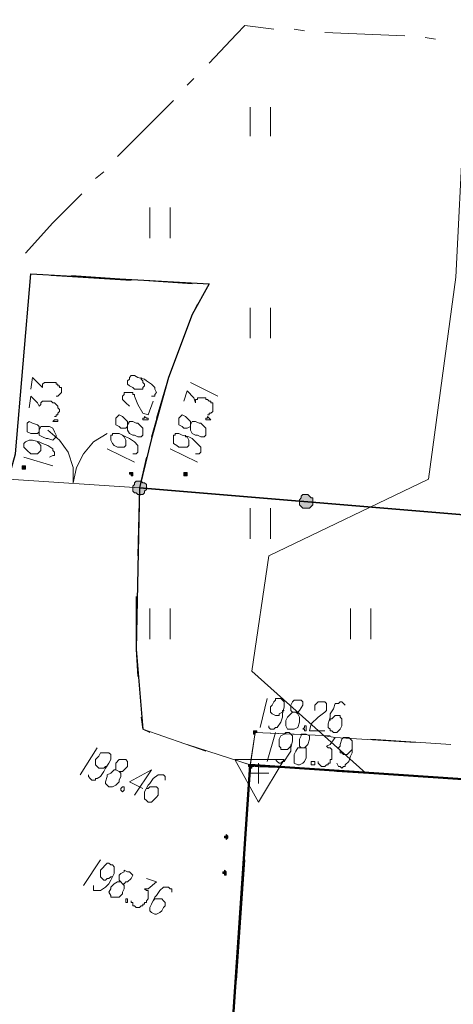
# Model space of a CAD drawing. Header units: metres. Extents: x 7431553 to 7432401, y 5544342 to 5544539.
# Tile 50 of 180: x 7432115 to 7432126, y 5544466 to 5544491. Entities that reach past the tile are written whole.
import ezdxf

# ---------------------------------------------------------------- set-up
doc = ezdxf.new("R2010")
doc.units = ezdxf.units.M
doc.header["$MEASUREMENT"] = 0
doc.layers.add('BG-PR90-PB-PZT-PZT01_2026_04_14$0$MAPA DCP', color=7, linetype='Continuous', lineweight=0)
doc.layers.add('PRIMETECH_XREF', color=7, linetype='Continuous', lineweight=5)

# ---------------------------------------------------------------- blocks, each defined once
blk = doc.blocks.new('BG-PR90-PB-PZT-PZT01_2026_04_14$0$Naddrwiną2025_v2klauzulap')
at = {"layer": 'BG-PR90-PB-PZT-PZT01_2026_04_14$0$MAPA DCP', "linetype": 'Continuous', "lineweight": 0, "transparency": 33554559}
for points in [[(7431683.554, 5544536.196), (7431683.638, 5544536.196), (7431683.681, 5544536.238), (7431683.723, 5544536.28), (7431683.723, 5544536.323), (7431683.723, 5544536.365), (7431683.723, 5544536.407), (7431683.723, 5544536.45), (7431683.681, 5544536.492), (7431683.681, 5544536.492), (7431683.638, 5544536.534), (7431683.596, 5544536.534), (7431683.511, 5544536.534), (7431683.469, 5544536.534), (7431683.469, 5544536.492), (7431683.427, 5544536.45), (7431683.384, 5544536.407), (7431683.384, 5544536.365), (7431683.384, 5544536.323), (7431683.384, 5544536.28), (7431683.427, 5544536.238), (7431683.469, 5544536.238), (7431683.511, 5544536.196), (7431683.511, 5544536.196)], [(7431689.311, 5544535.053), (7431689.311, 5544535.053), (7431689.311, 5544535.053), (7431689.311, 5544535.053), (7431689.353, 5544535.053), (7431689.353, 5544535.053), (7431689.353, 5544535.095), (7431689.353, 5544535.095), (7431689.353, 5544535.095), (7431689.311, 5544535.095), (7431689.311, 5544535.137), (7431689.311, 5544535.137), (7431689.311, 5544535.137), (7431689.269, 5544535.137), (7431689.269, 5544535.137), (7431689.269, 5544535.095), (7431689.269, 5544535.095), (7431689.269, 5544535.095), (7431689.269, 5544535.095), (7431689.269, 5544535.053), (7431689.269, 5544535.053), (7431689.269, 5544535.053), (7431689.269, 5544535.053), (7431689.269, 5544535.053), (7431689.269, 5544535.053)], [(7431690.158, 5544534.926), (7431690.158, 5544534.926), (7431690.158, 5544534.968), (7431690.2, 5544534.968), (7431690.2, 5544534.968), (7431690.2, 5544534.968), (7431690.2, 5544535.01), (7431690.2, 5544535.01), (7431690.158, 5544535.01), (7431690.158, 5544535.01), (7431690.158, 5544535.053), (7431690.158, 5544535.053), (7431690.115, 5544535.053), (7431690.115, 5544535.01), (7431690.115, 5544535.01), (7431690.115, 5544535.01), (7431690.115, 5544535.01), (7431690.115, 5544534.968), (7431690.115, 5544534.968), (7431690.115, 5544534.968), (7431690.115, 5544534.968), (7431690.115, 5544534.968), (7431690.115, 5544534.926), (7431690.115, 5544534.926)], [(7431691.936, 5544534.333), (7431691.936, 5544534.333), (7431691.936, 5544534.333), (7431691.936, 5544534.333), (7431691.936, 5544534.375), (7431691.978, 5544534.375), (7431691.978, 5544534.375), (7431691.978, 5544534.375), (7431691.936, 5544534.418), (7431691.936, 5544534.418), (7431691.936, 5544534.418), (7431691.936, 5544534.418), (7431691.936, 5544534.418), (7431691.893, 5544534.418), (7431691.893, 5544534.418), (7431691.893, 5544534.418), (7431691.893, 5544534.418), (7431691.851, 5544534.375), (7431691.851, 5544534.375), (7431691.851, 5544534.375), (7431691.893, 5544534.375), (7431691.893, 5544534.333), (7431691.893, 5544534.333), (7431691.893, 5544534.333), (7431691.893, 5544534.333)], [(7431692.825, 5544534.291), (7431692.825, 5544534.291), (7431692.825, 5544534.291), (7431692.825, 5544534.333), (7431692.867, 5544534.333), (7431692.867, 5544534.333), (7431692.867, 5544534.375), (7431692.825, 5544534.375), (7431692.825, 5544534.375), (7431692.825, 5544534.375), (7431692.825, 5544534.375), (7431692.825, 5544534.375), (7431692.782, 5544534.375), (7431692.782, 5544534.375), (7431692.782, 5544534.375), (7431692.782, 5544534.375), (7431692.782, 5544534.375), (7431692.74, 5544534.333), (7431692.782, 5544534.333), (7431692.782, 5544534.333), (7431692.782, 5544534.333), (7431692.782, 5544534.291), (7431692.782, 5544534.291), (7431692.782, 5544534.291)], [(7431682.876, 5544533.317), (7431682.876, 5544533.317), (7431682.876, 5544533.317), (7431682.919, 5544533.317), (7431682.919, 5544533.317), (7431682.919, 5544533.359), (7431682.919, 5544533.359), (7431682.919, 5544533.359), (7431682.919, 5544533.402), (7431682.919, 5544533.402), (7431682.876, 5544533.402), (7431682.876, 5544533.402), (7431682.876, 5544533.402), (7431682.876, 5544533.402), (7431682.834, 5544533.402), (7431682.834, 5544533.402), (7431682.834, 5544533.402), (7431682.834, 5544533.359), (7431682.834, 5544533.359), (7431682.834, 5544533.359), (7431682.834, 5544533.317), (7431682.834, 5544533.317), (7431682.834, 5544533.317)], [(7431683.215, 5544532.047), (7431683.3, 5544532.047), (7431683.342, 5544532.089), (7431683.342, 5544532.132), (7431683.384, 5544532.174), (7431683.384, 5544532.216), (7431683.384, 5544532.259), (7431683.384, 5544532.301), (7431683.342, 5544532.343), (7431683.3, 5544532.343), (7431683.257, 5544532.386), (7431683.215, 5544532.386), (7431683.173, 5544532.386), (7431683.13, 5544532.386), (7431683.088, 5544532.343), (7431683.088, 5544532.301), (7431683.046, 5544532.259), (7431683.046, 5544532.216), (7431683.046, 5544532.174), (7431683.046, 5544532.132), (7431683.088, 5544532.089), (7431683.13, 5544532.089), (7431683.173, 5544532.047), (7431683.173, 5544532.047)], [(7431682.876, 5544531.962), (7431682.876, 5544531.962), (7431682.876, 5544531.962), (7431682.876, 5544532.005), (7431682.919, 5544532.005), (7431682.919, 5544532.005), (7431682.919, 5544532.005), (7431682.919, 5544532.047), (7431682.919, 5544532.047), (7431682.876, 5544532.047), (7431682.876, 5544532.047), (7431682.876, 5544532.047), (7431682.876, 5544532.047), (7431682.834, 5544532.047), (7431682.834, 5544532.047), (7431682.834, 5544532.047), (7431682.834, 5544532.047), (7431682.834, 5544532.047), (7431682.834, 5544532.005), (7431682.834, 5544532.005), (7431682.834, 5544532.005), (7431682.834, 5544532.005), (7431682.834, 5544531.962), (7431682.834, 5544531.962), (7431682.834, 5544531.962)], [(7431682.707, 5544529.295), (7431682.707, 5544529.295), (7431682.707, 5544529.295), (7431682.749, 5544529.295), (7431682.749, 5544529.295), (7431682.749, 5544529.338), (7431682.749, 5544529.338), (7431682.749, 5544529.338), (7431682.749, 5544529.38), (7431682.749, 5544529.38), (7431682.707, 5544529.38), (7431682.707, 5544529.38), (7431682.707, 5544529.38), (7431682.707, 5544529.38), (7431682.665, 5544529.38), (7431682.665, 5544529.38), (7431682.665, 5544529.38), (7431682.665, 5544529.338), (7431682.665, 5544529.338), (7431682.665, 5544529.338), (7431682.665, 5544529.295), (7431682.665, 5544529.295), (7431682.665, 5544529.295)]]:
    blk.add_hatch(color=256, dxfattribs=at).paths.add_polyline_path(points)
at = {"layer": 'BG-PR90-PB-PZT-PZT01_2026_04_14$0$MAPA DCP', "linetype": 'Continuous', "lineweight": 35, "transparency": 33554687}
blk.add_lwpolyline([(7431683.215, 5544532.216), (7431684.527, 5544547.964), (7431685.543, 5544563.289), (7431703.027, 5544562.104), (7431704.763, 5544561.977)], dxfattribs=at)
at = {"layer": 'BG-PR90-PB-PZT-PZT01_2026_04_14$0$MAPA DCP', "linetype": 'Continuous', "lineweight": 50, "transparency": 33554687}
blk.add_lwpolyline([(7431703.281, 5544534.079), (7431690.115, 5544534.968), (7431691.385, 5544553.806), (7431704.212, 5544552.96)], close=True, dxfattribs=at)
at = {"layer": 'BG-PR90-PB-PZT-PZT01_2026_04_14$0$MAPA DCP', "color": 1, "linetype": 'Continuous', "lineweight": 18, "transparency": 33554687}
blk.add_lwpolyline([(7431636.225, 5544533.825), (7431664.715, 5544532.894), (7431665.096, 5544541.318), (7431670.388, 5544540.471), (7431677.966, 5544540.09), (7431683.003, 5544539.413), (7431684.908, 5544535.434), (7431687.787, 5544535.01), (7431690.327, 5544537.847)], dxfattribs=at)
at = {"layer": 'BG-PR90-PB-PZT-PZT01_2026_04_14$0$MAPA DCP', "linetype": 'Continuous', "lineweight": 18, "transparency": 33554687}
for points in [[(7431689.607, 5544539.963), (7431689.48, 5544537.974)], [(7431689.565, 5544539.074), (7431689.438, 5544537.085)], [(7431690.285, 5544537.127), (7431690.412, 5544539.117)], [(7431686.983, 5544537.974), (7431686.221, 5544537.974)], [(7431686.221, 5544537.466), (7431686.983, 5544537.466)], [(7431689.396, 5544536.958), (7431689.311, 5544535.095)], [(7431689.311, 5544535.095), (7431690.158, 5544534.968), (7431690.2, 5544536.111)], [(7431689.353, 5544536.069), (7431689.311, 5544535.095), (7431690.115, 5544534.968), (7431690.073, 5544534.841)], [(7431674.452, 5544535.476), (7431673.732, 5544535.476)], [(7431679.49, 5544535.476), (7431678.728, 5544535.476)], [(7431684.485, 5544535.476), (7431683.723, 5544535.476)], [(7431690.327, 5544535.434), (7431690.327, 5544534.968)], [(7431690.073, 5544535.18), (7431690.581, 5544535.18)], [(7431673.732, 5544534.968), (7431674.452, 5544534.968)], [(7431678.728, 5544534.968), (7431679.49, 5544534.968)], [(7431683.723, 5544534.968), (7431684.485, 5544534.968)], [(7431689.607, 5544533.402), (7431690.115, 5544534.968), (7431691.47, 5544534.883)], [(7431692.486, 5544534.841), (7431695.492, 5544534.629)], [(7431679.109, 5544533.444), (7431678.897, 5544533.529), (7431678.135, 5544533.952), (7431678.093, 5544533.021)], [(7431689.777, 5544533.867), (7431689.226, 5544532.301), (7431688.93, 5544532.259)], [(7431678.643, 5544533.656), (7431678.897, 5544533.529), (7431680.463, 5544532.936), (7431681.479, 5544532.64)], [(7431677.923, 5544530.523), (7431678.135, 5544533.529)], [(7431681.945, 5544532.513), (7431680.463, 5544532.936), (7431680.04, 5544533.105)], [(7431676.992, 5544532.978), (7431676.23, 5544532.978)], [(7431686.983, 5544532.978), (7431686.221, 5544532.978)], [(7431676.23, 5544532.47), (7431676.992, 5544532.47)], [(7431682.453, 5544532.386), (7431683.215, 5544532.216), (7431685.416, 5544532.174)], [(7431686.221, 5544532.47), (7431686.983, 5544532.47)], [(7431686.432, 5544532.132), (7431687.237, 5544532.132), (7431689.226, 5544532.301), (7431689.311, 5544532.47)], [(7431684.908, 5544532.174), (7431683.215, 5544532.216), (7431682.919, 5544532.301)], [(7431683.215, 5544532.216), (7431683.003, 5544528.957)], [(7431687.914, 5544532.174), (7431687.237, 5544532.132), (7431685.924, 5544532.132)], [(7431678.05, 5544532.005), (7431677.923, 5544530.015)], [(7431681.776, 5544529.93), (7431682.03, 5544530.227), (7431682.326, 5544530.438), (7431682.707, 5544530.565), (7431683.088, 5544530.565), (7431682.707, 5544530.65), (7431682.368, 5544530.819), (7431682.072, 5544531.073), (7431681.86, 5544531.412)], [(7431680.844, 5544529.253), (7431677.881, 5544529.507)], [(7431678.347, 5544529.465), (7431680.336, 5544529.295)]]:
    blk.add_lwpolyline(points, dxfattribs=at)
at = {"layer": 'BG-PR90-PB-PZT-PZT01_2026_04_14$0$MAPA DCP', "color": 4, "linetype": 'Continuous', "lineweight": 18, "transparency": 33554687}
for points in [[(7431672.039, 5544539.582), (7431671.997, 5544539.328)], [(7431671.954, 5544538.82), (7431671.87, 5544536.831)], [(7431671.827, 5544536.323), (7431671.785, 5544536.069)], [(7431671.785, 5544535.561), (7431671.7, 5544534.841), (7431671.912, 5544534.629), (7431672.632, 5544533.952)], [(7431673.013, 5544533.571), (7431673.182, 5544533.402)], [(7431673.563, 5544533.063), (7431674.96, 5544531.666)], [(7431675.341, 5544531.327), (7431675.51, 5544531.116)], [(7431675.891, 5544530.777), (7431676.611, 5544530.057), (7431677.373, 5544529.38)]]:
    blk.add_lwpolyline(points, dxfattribs=at)
at = {"layer": 'BG-PR90-PB-PZT-PZT01_2026_04_14$0$MAPA DCP', "linetype": 'Continuous', "lineweight": 9, "transparency": 33554687}
for points in [[(7431690.073, 5544537.127), (7431690.158, 5544537.169), (7431690.158, 5544537.212), (7431690.2, 5544537.254), (7431690.158, 5544537.296), (7431690.158, 5544537.339), (7431690.115, 5544537.339), (7431690.031, 5544537.423), (7431689.904, 5544537.466), (7431689.819, 5544537.508), (7431689.65, 5544537.508), (7431689.565, 5544537.508), (7431689.523, 5544537.508), (7431689.48, 5544537.466), (7431689.438, 5544537.423), (7431689.438, 5544537.381), (7431689.438, 5544537.339), (7431689.438, 5544537.296), (7431689.48, 5544537.254), (7431689.607, 5544537.212), (7431689.65, 5544537.212), (7431689.692, 5544537.169), (7431689.777, 5544537.212), (7431689.819, 5544537.212), (7431689.819, 5544537.254), (7431689.861, 5544537.296), (7431689.861, 5544537.339), (7431689.861, 5544537.381), (7431689.819, 5544537.423), (7431689.777, 5544537.466), (7431689.734, 5544537.508)], [(7431688.634, 5544537.339), (7431688.591, 5544537.296), (7431688.549, 5544537.254), (7431688.549, 5544537.212), (7431688.591, 5544537.169), (7431688.591, 5544537.127), (7431688.591, 5544537.085), (7431688.718, 5544537.042), (7431688.845, 5544536.958), (7431688.93, 5544536.958), (7431689.099, 5544536.915), (7431689.184, 5544536.915), (7431689.226, 5544536.958), (7431689.269, 5544536.958), (7431689.269, 5544537), (7431689.311, 5544537.042), (7431689.311, 5544537.085), (7431689.311, 5544537.127), (7431689.269, 5544537.169), (7431689.226, 5544537.212), (7431689.142, 5544537.254), (7431689.099, 5544537.254), (7431689.057, 5544537.254), (7431688.972, 5544537.254), (7431688.93, 5544537.212), (7431688.888, 5544537.212), (7431688.888, 5544537.169), (7431688.888, 5544537.127), (7431688.888, 5544537.085), (7431688.93, 5544537.042), (7431688.972, 5544537), (7431688.972, 5544536.958), (7431689.015, 5544536.958)], [(7431689.396, 5544536.831), (7431689.438, 5544537.085), (7431689.607, 5544536.958), (7431689.65, 5544536.873), (7431689.692, 5544536.915), (7431689.692, 5544536.958), (7431689.734, 5544537), (7431689.777, 5544537), (7431689.819, 5544537), (7431689.861, 5544537), (7431689.904, 5544537), (7431689.946, 5544537), (7431689.988, 5544537), (7431689.988, 5544536.958), (7431690.031, 5544536.958), (7431690.073, 5544536.958), (7431690.073, 5544536.915), (7431690.115, 5544536.915), (7431690.115, 5544536.873), (7431690.158, 5544536.831), (7431690.158, 5544536.788), (7431690.158, 5544536.746), (7431690.115, 5544536.704), (7431690.073, 5544536.661), (7431690.031, 5544536.661)], [(7431688.761, 5544536.577), (7431688.634, 5544536.577), (7431688.591, 5544536.619), (7431688.549, 5544536.661), (7431688.549, 5544536.704), (7431688.549, 5544536.746), (7431688.549, 5544536.788), (7431688.549, 5544536.831), (7431688.591, 5544536.873), (7431688.634, 5544536.873), (7431688.676, 5544536.873), (7431688.718, 5544536.873), (7431688.761, 5544536.873), (7431688.803, 5544536.831), (7431688.93, 5544536.661), (7431689.099, 5544536.492), (7431689.269, 5544536.45), (7431689.269, 5544536.831)], [(7431688.803, 5544536.026), (7431688.803, 5544536.153), (7431688.761, 5544536.196), (7431688.634, 5544536.28), (7431688.549, 5544536.28), (7431688.507, 5544536.238), (7431688.507, 5544536.196), (7431688.507, 5544536.153), (7431688.507, 5544536.069), (7431688.549, 5544536.026), (7431688.634, 5544535.984), (7431688.718, 5544535.984), (7431688.761, 5544535.984), (7431688.803, 5544536.026), (7431688.845, 5544535.984), (7431688.93, 5544535.899), (7431689.015, 5544535.857), (7431689.142, 5544535.857), (7431689.226, 5544535.899), (7431689.226, 5544535.942), (7431689.226, 5544535.984), (7431689.226, 5544536.069), (7431689.184, 5544536.153), (7431689.057, 5544536.196), (7431689.015, 5544536.196), (7431688.93, 5544536.196), (7431688.845, 5544536.153), (7431688.803, 5544536.111)], [(7431689.692, 5544536.238), (7431689.692, 5544536.323), (7431689.65, 5544536.365), (7431689.607, 5544536.407), (7431689.48, 5544536.45), (7431689.438, 5544536.45), (7431689.396, 5544536.45), (7431689.353, 5544536.365), (7431689.353, 5544536.323), (7431689.353, 5544536.238), (7431689.396, 5544536.238), (7431689.48, 5544536.196), (7431689.523, 5544536.196), (7431689.607, 5544536.196), (7431689.65, 5544536.196), (7431689.692, 5544536.238), (7431689.692, 5544536.153), (7431689.777, 5544536.111), (7431689.861, 5544536.069), (7431689.904, 5544536.069), (7431690.031, 5544536.069), (7431690.073, 5544536.069), (7431690.115, 5544536.153), (7431690.115, 5544536.196), (7431690.073, 5544536.28), (7431690.031, 5544536.323), (7431689.946, 5544536.365), (7431689.904, 5544536.365), (7431689.777, 5544536.365), (7431689.692, 5544536.365), (7431689.692, 5544536.323)], [(7431689.988, 5544535.603), (7431690.031, 5544535.645), (7431690.073, 5544535.688), (7431690.073, 5544535.73), (7431690.031, 5544535.772), (7431690.031, 5544535.815), (7431689.904, 5544535.899), (7431689.777, 5544535.984), (7431689.692, 5544535.984), (7431689.523, 5544536.026), (7431689.438, 5544536.026), (7431689.396, 5544536.026), (7431689.353, 5544535.984), (7431689.311, 5544535.942), (7431689.311, 5544535.857), (7431689.353, 5544535.815), (7431689.396, 5544535.73), (7431689.48, 5544535.688), (7431689.523, 5544535.688), (7431689.565, 5544535.688), (7431689.65, 5544535.688), (7431689.692, 5544535.73), (7431689.734, 5544535.73), (7431689.734, 5544535.772), (7431689.734, 5544535.815), (7431689.734, 5544535.857), (7431689.734, 5544535.899), (7431689.692, 5544535.942), (7431689.65, 5544535.984), (7431689.607, 5544535.984)], [(7431689.142, 5544535.434), (7431689.184, 5544535.434), (7431689.226, 5544535.476), (7431689.226, 5544535.561), (7431689.184, 5544535.603), (7431689.184, 5544535.645), (7431689.057, 5544535.73), (7431688.93, 5544535.772), (7431688.845, 5544535.772), (7431688.676, 5544535.815), (7431688.591, 5544535.815), (7431688.549, 5544535.815), (7431688.507, 5544535.772), (7431688.464, 5544535.73), (7431688.464, 5544535.645), (7431688.464, 5544535.603), (7431688.507, 5544535.603), (7431688.549, 5544535.561), (7431688.634, 5544535.518), (7431688.676, 5544535.476), (7431688.718, 5544535.476), (7431688.803, 5544535.476), (7431688.845, 5544535.518), (7431688.888, 5544535.603), (7431688.888, 5544535.645), (7431688.888, 5544535.688), (7431688.845, 5544535.688), (7431688.803, 5544535.772), (7431688.761, 5544535.772), (7431688.761, 5544535.815)], [(7431689.311, 5544535.603), (7431690.031, 5544535.391)], [(7431688.464, 5544535.391), (7431689.184, 5544535.222)], [(7431680.59, 5544533.486), (7431680.929, 5544534.164)], [(7431681.056, 5544533.317), (7431680.802, 5544533.402), (7431680.971, 5544533.571), (7431681.098, 5544533.613), (7431681.014, 5544533.613), (7431681.014, 5544533.656), (7431680.971, 5544533.656), (7431680.971, 5544533.698), (7431680.971, 5544533.74), (7431680.971, 5544533.783), (7431680.971, 5544533.825), (7431680.971, 5544533.867), (7431681.014, 5544533.867), (7431681.014, 5544533.91), (7431681.056, 5544533.952), (7431681.056, 5544533.994), (7431681.098, 5544533.994), (7431681.098, 5544534.037), (7431681.141, 5544534.037), (7431681.183, 5544534.037), (7431681.225, 5544534.037), (7431681.268, 5544534.037), (7431681.31, 5544534.037), (7431681.352, 5544533.994), (7431681.352, 5544533.952), (7431681.395, 5544533.952), (7431681.395, 5544533.91)], [(7431681.691, 5544533.486), (7431681.564, 5544533.486), (7431681.522, 5544533.444), (7431681.437, 5544533.359), (7431681.395, 5544533.275), (7431681.437, 5544533.232), (7431681.479, 5544533.19), (7431681.522, 5544533.19), (7431681.606, 5544533.19), (7431681.649, 5544533.19), (7431681.691, 5544533.275), (7431681.733, 5544533.317), (7431681.733, 5544533.402), (7431681.691, 5544533.486), (7431681.776, 5544533.486), (7431681.86, 5544533.529), (7431681.903, 5544533.613), (7431681.903, 5544533.656), (7431681.945, 5544533.74), (7431681.945, 5544533.825), (7431681.903, 5544533.867), (7431681.818, 5544533.867), (7431681.733, 5544533.867), (7431681.691, 5544533.825), (7431681.606, 5544533.74), (7431681.606, 5544533.698), (7431681.564, 5544533.613), (7431681.564, 5544533.529), (7431681.649, 5544533.486)], [(7431682.368, 5544533.613), (7431682.368, 5544533.698), (7431682.326, 5544533.74), (7431682.199, 5544533.74), (7431682.157, 5544533.698), (7431682.072, 5544533.613), (7431681.987, 5544533.529), (7431681.945, 5544533.444), (7431681.903, 5544533.275), (7431681.86, 5544533.19), (7431681.86, 5544533.148), (7431681.86, 5544533.105), (7431681.903, 5544533.105), (7431681.903, 5544533.063), (7431681.987, 5544533.063), (7431682.03, 5544533.063), (7431682.114, 5544533.063), (7431682.157, 5544533.148), (7431682.199, 5544533.19), (7431682.199, 5544533.275), (7431682.199, 5544533.317), (7431682.199, 5544533.359), (7431682.199, 5544533.402), (7431682.157, 5544533.444), (7431682.114, 5544533.444), (7431682.072, 5544533.444), (7431682.03, 5544533.444), (7431681.945, 5544533.402), (7431681.945, 5544533.359), (7431681.903, 5544533.359)], [(7431682.241, 5544532.978), (7431682.58, 5544533.656)], [(7431690.496, 5544532.851), (7431690.412, 5544532.851), (7431690.369, 5544532.809), (7431690.369, 5544532.682), (7431690.454, 5544532.555), (7431690.581, 5544532.47), (7431690.623, 5544532.428), (7431690.793, 5544532.343), (7431690.877, 5544532.343), (7431690.92, 5544532.343), (7431690.962, 5544532.343), (7431691.004, 5544532.386), (7431691.047, 5544532.428), (7431691.047, 5544532.47), (7431691.047, 5544532.513), (7431691.004, 5544532.555), (7431690.92, 5544532.64), (7431690.877, 5544532.682), (7431690.835, 5544532.682), (7431690.75, 5544532.682), (7431690.708, 5544532.682), (7431690.666, 5544532.64), (7431690.666, 5544532.597), (7431690.666, 5544532.555), (7431690.666, 5544532.513), (7431690.666, 5544532.47), (7431690.708, 5544532.428), (7431690.708, 5544532.386)], [(7431693.29, 5544533.021), (7431693.206, 5544533.021), (7431693.206, 5544532.978), (7431693.163, 5544532.936), (7431693.163, 5544532.894), (7431693.163, 5544532.851), (7431693.163, 5544532.809), (7431693.248, 5544532.724), (7431693.375, 5544532.64), (7431693.417, 5544532.597), (7431693.587, 5544532.513), (7431693.671, 5544532.47), (7431693.714, 5544532.47), (7431693.756, 5544532.47), (7431693.798, 5544532.513), (7431693.841, 5544532.597), (7431693.841, 5544532.64), (7431693.798, 5544532.724), (7431693.756, 5544532.767), (7431693.671, 5544532.809), (7431693.629, 5544532.851), (7431693.544, 5544532.851), (7431693.502, 5544532.809), (7431693.46, 5544532.767), (7431693.46, 5544532.682), (7431693.46, 5544532.597), (7431693.502, 5544532.555)], [(7431680.929, 5544532.513), (7431680.929, 5544532.597), (7431680.887, 5544532.597), (7431680.844, 5544532.64), (7431680.76, 5544532.597), (7431680.717, 5544532.597), (7431680.633, 5544532.513), (7431680.548, 5544532.386), (7431680.506, 5544532.343), (7431680.463, 5544532.174), (7431680.421, 5544532.089), (7431680.421, 5544532.047), (7431680.421, 5544532.005), (7431680.463, 5544531.962), (7431680.506, 5544531.962), (7431680.548, 5544531.92), (7431680.59, 5544531.92), (7431680.633, 5544531.92), (7431680.675, 5544531.962), (7431680.717, 5544532.047), (7431680.76, 5544532.089), (7431680.76, 5544532.132), (7431680.76, 5544532.216), (7431680.76, 5544532.259), (7431680.76, 5544532.301), (7431680.717, 5544532.301), (7431680.675, 5544532.343), (7431680.633, 5544532.343), (7431680.59, 5544532.301), (7431680.548, 5544532.301), (7431680.506, 5544532.259), (7431680.463, 5544532.259)], [(7431692.952, 5544532.386), (7431693.036, 5544532.64), (7431693.206, 5544532.428), (7431693.206, 5544532.343), (7431693.248, 5544532.386), (7431693.248, 5544532.428), (7431693.29, 5544532.428), (7431693.333, 5544532.428), (7431693.375, 5544532.428), (7431693.417, 5544532.428), (7431693.46, 5544532.428), (7431693.502, 5544532.386), (7431693.544, 5544532.386), (7431693.544, 5544532.343), (7431693.587, 5544532.343), (7431693.587, 5544532.301), (7431693.629, 5544532.301), (7431693.629, 5544532.259), (7431693.671, 5544532.216), (7431693.671, 5544532.174), (7431693.671, 5544532.132), (7431693.629, 5544532.089), (7431693.629, 5544532.047), (7431693.587, 5544532.047), (7431693.544, 5544532.047), (7431693.544, 5544532.005), (7431693.502, 5544532.005)], [(7431681.183, 5544531.962), (7431681.098, 5544531.878), (7431681.056, 5544531.835), (7431681.014, 5544531.793), (7431680.971, 5544531.793), (7431680.929, 5544531.793), (7431680.887, 5544531.835), (7431680.844, 5544531.835), (7431680.844, 5544531.878), (7431680.844, 5544531.92), (7431680.844, 5544531.962), (7431680.844, 5544532.005), (7431680.844, 5544532.047), (7431680.887, 5544532.047), (7431680.887, 5544532.089), (7431680.929, 5544532.089), (7431681.141, 5544532.174), (7431681.352, 5544532.301), (7431681.395, 5544532.428), (7431681.056, 5544532.555)], [(7431690.708, 5544532.301), (7431690.539, 5544531.962), (7431690.242, 5544532.513), (7431690.877, 5544532.089)], [(7431681.691, 5544531.92), (7431681.564, 5544531.92), (7431681.522, 5544531.878), (7431681.437, 5544531.793), (7431681.395, 5544531.708), (7431681.437, 5544531.666), (7431681.479, 5544531.624), (7431681.522, 5544531.624), (7431681.606, 5544531.624), (7431681.649, 5544531.624), (7431681.691, 5544531.708), (7431681.733, 5544531.751), (7431681.733, 5544531.835), (7431681.733, 5544531.878), (7431681.691, 5544531.92), (7431681.776, 5544531.92), (7431681.86, 5544531.962), (7431681.903, 5544532.047), (7431681.903, 5544532.089), (7431681.945, 5544532.174), (7431681.945, 5544532.259), (7431681.903, 5544532.301), (7431681.818, 5544532.301), (7431681.733, 5544532.301), (7431681.691, 5544532.259), (7431681.606, 5544532.174), (7431681.606, 5544532.132), (7431681.564, 5544532.047), (7431681.564, 5544531.962), (7431681.649, 5544531.92)], [(7431682.368, 5544532.047), (7431682.368, 5544532.132), (7431682.326, 5544532.174), (7431682.157, 5544532.174), (7431682.072, 5544532.089), (7431681.987, 5544531.962), (7431681.945, 5544531.878), (7431681.86, 5544531.708), (7431681.86, 5544531.624), (7431681.86, 5544531.581), (7431681.86, 5544531.539), (7431681.903, 5544531.539), (7431681.903, 5544531.497), (7431681.987, 5544531.497), (7431682.03, 5544531.497), (7431682.114, 5544531.539), (7431682.157, 5544531.581), (7431682.199, 5544531.666), (7431682.199, 5544531.708), (7431682.199, 5544531.793), (7431682.199, 5544531.835), (7431682.157, 5544531.878), (7431682.114, 5544531.878), (7431682.072, 5544531.878), (7431682.03, 5544531.878), (7431681.945, 5544531.835), (7431681.903, 5544531.793)], [(7431682.241, 5544531.412), (7431682.58, 5544532.089)], [(7431690.242, 5544531.624), (7431690.285, 5544531.708), (7431690.285, 5544531.793), (7431690.242, 5544531.835), (7431690.158, 5544531.92), (7431690.073, 5544531.92), (7431690.031, 5544531.92), (7431689.988, 5544531.878), (7431689.988, 5544531.835), (7431689.988, 5544531.751), (7431689.988, 5544531.708), (7431690.073, 5544531.624), (7431690.158, 5544531.624), (7431690.2, 5544531.624), (7431690.242, 5544531.624), (7431690.242, 5544531.581), (7431690.327, 5544531.497), (7431690.369, 5544531.412), (7431690.412, 5544531.412), (7431690.539, 5544531.37), (7431690.581, 5544531.37), (7431690.623, 5544531.412), (7431690.666, 5544531.454), (7431690.666, 5544531.539), (7431690.623, 5544531.624), (7431690.539, 5544531.708), (7431690.496, 5544531.708), (7431690.412, 5544531.751), (7431690.327, 5544531.751), (7431690.285, 5544531.708)], [(7431693.036, 5544531.751), (7431693.079, 5544531.793), (7431693.079, 5544531.835), (7431693.036, 5544531.878), (7431693.036, 5544531.92), (7431692.952, 5544532.005), (7431692.867, 5544532.047), (7431692.825, 5544532.005), (7431692.782, 5544531.962), (7431692.782, 5544531.92), (7431692.74, 5544531.835), (7431692.782, 5544531.835), (7431692.825, 5544531.751), (7431692.867, 5544531.708), (7431692.952, 5544531.708), (7431692.994, 5544531.708), (7431693.036, 5544531.751), (7431693.036, 5544531.666), (7431693.079, 5544531.581), (7431693.163, 5544531.497), (7431693.206, 5544531.497), (7431693.29, 5544531.454), (7431693.375, 5544531.497), (7431693.417, 5544531.497), (7431693.417, 5544531.581), (7431693.417, 5544531.666), (7431693.417, 5544531.708), (7431693.333, 5544531.793), (7431693.29, 5544531.793), (7431693.206, 5544531.835), (7431693.121, 5544531.835), (7431693.079, 5544531.793)], [(7431690.369, 5544530.946), (7431690.412, 5544530.946), (7431690.454, 5544530.989), (7431690.496, 5544531.031), (7431690.496, 5544531.116), (7431690.454, 5544531.116), (7431690.454, 5544531.158), (7431690.412, 5544531.243), (7431690.285, 5544531.327), (7431690.2, 5544531.37), (7431690.073, 5544531.454), (7431689.988, 5544531.497), (7431689.946, 5544531.497), (7431689.861, 5544531.497), (7431689.819, 5544531.454), (7431689.819, 5544531.412), (7431689.819, 5544531.37), (7431689.819, 5544531.327), (7431689.819, 5544531.243), (7431689.904, 5544531.2), (7431689.946, 5544531.158), (7431689.988, 5544531.116), (7431690.073, 5544531.116), (7431690.115, 5544531.116), (7431690.158, 5544531.158), (7431690.2, 5544531.2), (7431690.2, 5544531.243), (7431690.2, 5544531.285), (7431690.2, 5544531.327), (7431690.158, 5544531.37), (7431690.158, 5544531.412)], [(7431693.121, 5544531.073), (7431693.248, 5544531.073), (7431693.248, 5544531.243), (7431693.163, 5544531.37), (7431693.079, 5544531.454), (7431692.994, 5544531.497), (7431692.825, 5544531.581), (7431692.74, 5544531.581), (7431692.698, 5544531.581), (7431692.655, 5544531.581), (7431692.613, 5544531.539), (7431692.613, 5544531.497), (7431692.571, 5544531.454), (7431692.571, 5544531.412), (7431692.613, 5544531.37), (7431692.698, 5544531.285), (7431692.74, 5544531.243), (7431692.782, 5544531.243), (7431692.867, 5544531.243), (7431692.909, 5544531.243), (7431692.952, 5544531.285), (7431692.994, 5544531.327), (7431692.994, 5544531.37), (7431692.952, 5544531.412), (7431692.952, 5544531.454), (7431692.909, 5544531.497), (7431692.909, 5544531.539)], [(7431689.692, 5544531.158), (7431690.369, 5544530.735)], [(7431692.486, 5544531.243), (7431693.121, 5544530.819)], [(7431680.76, 5544529.507), (7431680.463, 5544529.549), (7431680.633, 5544529.719), (7431680.717, 5544529.803), (7431680.633, 5544529.803), (7431680.59, 5544529.846), (7431680.59, 5544529.888), (7431680.59, 5544529.93), (7431680.59, 5544529.973), (7431680.59, 5544530.015), (7431680.59, 5544530.057), (7431680.59, 5544530.1), (7431680.59, 5544530.142), (7431680.633, 5544530.142), (7431680.633, 5544530.184), (7431680.675, 5544530.184), (7431680.675, 5544530.227), (7431680.717, 5544530.227), (7431680.717, 5544530.269), (7431680.76, 5544530.269), (7431680.802, 5544530.269), (7431680.844, 5544530.269), (7431680.887, 5544530.227), (7431680.929, 5544530.184), (7431680.929, 5544530.142)], [(7431681.225, 5544529.465), (7431680.929, 5544529.507), (7431681.098, 5544529.676), (7431681.183, 5544529.719), (7431681.141, 5544529.761), (7431681.098, 5544529.761), (7431681.056, 5544529.803), (7431681.056, 5544529.846), (7431681.056, 5544529.888), (7431681.056, 5544529.93), (7431681.056, 5544529.973), (7431681.056, 5544530.015), (7431681.098, 5544530.057), (7431681.098, 5544530.1), (7431681.141, 5544530.142), (7431681.183, 5544530.184), (7431681.225, 5544530.184), (7431681.268, 5544530.227), (7431681.31, 5544530.227), (7431681.352, 5544530.184), (7431681.395, 5544530.184), (7431681.395, 5544530.142), (7431681.437, 5544530.142), (7431681.437, 5544530.1)], [(7431681.818, 5544529.719), (7431681.691, 5544529.719), (7431681.649, 5544529.676), (7431681.606, 5544529.549), (7431681.564, 5544529.465), (7431681.606, 5544529.422), (7431681.649, 5544529.422), (7431681.691, 5544529.422), (7431681.776, 5544529.422), (7431681.818, 5544529.422), (7431681.86, 5544529.507), (7431681.86, 5544529.549), (7431681.86, 5544529.634), (7431681.86, 5544529.676), (7431681.818, 5544529.719), (7431681.903, 5544529.719), (7431681.945, 5544529.803), (7431681.987, 5544529.888), (7431681.987, 5544529.93), (7431682.03, 5544530.057), (7431681.987, 5544530.1), (7431681.945, 5544530.142), (7431681.903, 5544530.142), (7431681.818, 5544530.1), (7431681.733, 5544530.057), (7431681.691, 5544529.973), (7431681.691, 5544529.93), (7431681.691, 5544529.846), (7431681.691, 5544529.761), (7431681.776, 5544529.719)], [(7431682.453, 5544529.973), (7431682.411, 5544530.057), (7431682.411, 5544530.1), (7431682.326, 5544530.1), (7431682.284, 5544530.057), (7431682.241, 5544530.057), (7431682.157, 5544529.93), (7431682.114, 5544529.803), (7431682.072, 5544529.719), (7431682.03, 5544529.549), (7431682.03, 5544529.465), (7431682.072, 5544529.38), (7431682.114, 5544529.338), (7431682.157, 5544529.338), (7431682.199, 5544529.338), (7431682.241, 5544529.38), (7431682.284, 5544529.422), (7431682.368, 5544529.507), (7431682.368, 5544529.549), (7431682.368, 5544529.592), (7431682.368, 5544529.676), (7431682.326, 5544529.719), (7431682.284, 5544529.761), (7431682.241, 5544529.761), (7431682.199, 5544529.761), (7431682.157, 5544529.761), (7431682.114, 5544529.719), (7431682.072, 5544529.676)], [(7431682.453, 5544529.338), (7431682.665, 5544530.057)]]:
    blk.add_lwpolyline(points, dxfattribs=at)
at = {"layer": 'BG-PR90-PB-PZT-PZT01_2026_04_14$0$MAPA DCP', "linetype": 'Continuous', "lineweight": 0, "transparency": 33554687}
for points in [[(7431683.554, 5544536.196), (7431683.638, 5544536.196), (7431683.681, 5544536.238), (7431683.723, 5544536.28), (7431683.723, 5544536.323), (7431683.723, 5544536.365), (7431683.723, 5544536.407), (7431683.723, 5544536.45), (7431683.681, 5544536.492), (7431683.681, 5544536.492), (7431683.638, 5544536.534), (7431683.596, 5544536.534), (7431683.511, 5544536.534), (7431683.469, 5544536.534), (7431683.469, 5544536.492), (7431683.427, 5544536.45), (7431683.384, 5544536.407), (7431683.384, 5544536.365), (7431683.384, 5544536.323), (7431683.384, 5544536.28), (7431683.427, 5544536.238), (7431683.469, 5544536.238), (7431683.511, 5544536.196)], [(7431689.311, 5544535.053), (7431689.311, 5544535.053), (7431689.311, 5544535.053), (7431689.311, 5544535.053), (7431689.353, 5544535.053), (7431689.353, 5544535.053), (7431689.353, 5544535.095), (7431689.353, 5544535.095), (7431689.353, 5544535.095), (7431689.311, 5544535.095), (7431689.311, 5544535.137), (7431689.311, 5544535.137), (7431689.311, 5544535.137), (7431689.269, 5544535.137), (7431689.269, 5544535.137), (7431689.269, 5544535.095), (7431689.269, 5544535.095), (7431689.269, 5544535.095), (7431689.269, 5544535.095), (7431689.269, 5544535.053), (7431689.269, 5544535.053), (7431689.269, 5544535.053), (7431689.269, 5544535.053), (7431689.269, 5544535.053)], [(7431690.158, 5544534.926), (7431690.158, 5544534.926), (7431690.158, 5544534.968), (7431690.2, 5544534.968), (7431690.2, 5544534.968), (7431690.2, 5544534.968), (7431690.2, 5544535.01), (7431690.2, 5544535.01), (7431690.158, 5544535.01), (7431690.158, 5544535.01), (7431690.158, 5544535.053), (7431690.158, 5544535.053), (7431690.115, 5544535.053), (7431690.115, 5544535.01), (7431690.115, 5544535.01), (7431690.115, 5544535.01), (7431690.115, 5544535.01), (7431690.115, 5544534.968), (7431690.115, 5544534.968), (7431690.115, 5544534.968), (7431690.115, 5544534.968), (7431690.115, 5544534.968), (7431690.115, 5544534.926)], [(7431691.936, 5544534.333), (7431691.936, 5544534.333), (7431691.936, 5544534.333), (7431691.936, 5544534.333), (7431691.936, 5544534.375), (7431691.978, 5544534.375), (7431691.978, 5544534.375), (7431691.978, 5544534.375), (7431691.936, 5544534.418), (7431691.936, 5544534.418), (7431691.936, 5544534.418), (7431691.936, 5544534.418), (7431691.936, 5544534.418), (7431691.893, 5544534.418), (7431691.893, 5544534.418), (7431691.893, 5544534.418), (7431691.893, 5544534.418), (7431691.851, 5544534.375), (7431691.851, 5544534.375), (7431691.851, 5544534.375), (7431691.893, 5544534.375), (7431691.893, 5544534.333), (7431691.893, 5544534.333), (7431691.893, 5544534.333)], [(7431692.825, 5544534.291), (7431692.825, 5544534.291), (7431692.825, 5544534.291), (7431692.825, 5544534.333), (7431692.867, 5544534.333), (7431692.867, 5544534.333), (7431692.867, 5544534.375), (7431692.825, 5544534.375), (7431692.825, 5544534.375), (7431692.825, 5544534.375), (7431692.825, 5544534.375), (7431692.825, 5544534.375), (7431692.782, 5544534.375), (7431692.782, 5544534.375), (7431692.782, 5544534.375), (7431692.782, 5544534.375), (7431692.782, 5544534.375), (7431692.74, 5544534.333), (7431692.782, 5544534.333), (7431692.782, 5544534.333), (7431692.782, 5544534.333), (7431692.782, 5544534.291), (7431692.782, 5544534.291)], [(7431682.876, 5544533.317), (7431682.876, 5544533.317), (7431682.876, 5544533.317), (7431682.919, 5544533.317), (7431682.919, 5544533.317), (7431682.919, 5544533.359), (7431682.919, 5544533.359), (7431682.919, 5544533.359), (7431682.919, 5544533.402), (7431682.919, 5544533.402), (7431682.876, 5544533.402), (7431682.876, 5544533.402), (7431682.876, 5544533.402), (7431682.876, 5544533.402), (7431682.834, 5544533.402), (7431682.834, 5544533.402), (7431682.834, 5544533.402), (7431682.834, 5544533.359), (7431682.834, 5544533.359), (7431682.834, 5544533.359), (7431682.834, 5544533.317), (7431682.834, 5544533.317), (7431682.834, 5544533.317)], [(7431683.215, 5544532.047), (7431683.3, 5544532.047), (7431683.342, 5544532.089), (7431683.342, 5544532.132), (7431683.384, 5544532.174), (7431683.384, 5544532.216), (7431683.384, 5544532.259), (7431683.384, 5544532.301), (7431683.342, 5544532.343), (7431683.3, 5544532.343), (7431683.257, 5544532.386), (7431683.215, 5544532.386), (7431683.173, 5544532.386), (7431683.13, 5544532.386), (7431683.088, 5544532.343), (7431683.088, 5544532.301), (7431683.046, 5544532.259), (7431683.046, 5544532.216), (7431683.046, 5544532.174), (7431683.046, 5544532.132), (7431683.088, 5544532.089), (7431683.13, 5544532.089), (7431683.173, 5544532.047)], [(7431682.876, 5544531.962), (7431682.876, 5544531.962), (7431682.876, 5544531.962), (7431682.876, 5544532.005), (7431682.919, 5544532.005), (7431682.919, 5544532.005), (7431682.919, 5544532.005), (7431682.919, 5544532.047), (7431682.919, 5544532.047), (7431682.876, 5544532.047), (7431682.876, 5544532.047), (7431682.876, 5544532.047), (7431682.876, 5544532.047), (7431682.834, 5544532.047), (7431682.834, 5544532.047), (7431682.834, 5544532.047), (7431682.834, 5544532.047), (7431682.834, 5544532.047), (7431682.834, 5544532.005), (7431682.834, 5544532.005), (7431682.834, 5544532.005), (7431682.834, 5544532.005), (7431682.834, 5544531.962), (7431682.834, 5544531.962)], [(7431682.707, 5544529.295), (7431682.707, 5544529.295), (7431682.707, 5544529.295), (7431682.749, 5544529.295), (7431682.749, 5544529.295), (7431682.749, 5544529.338), (7431682.749, 5544529.338), (7431682.749, 5544529.338), (7431682.749, 5544529.38), (7431682.749, 5544529.38), (7431682.707, 5544529.38), (7431682.707, 5544529.38), (7431682.707, 5544529.38), (7431682.707, 5544529.38), (7431682.665, 5544529.38), (7431682.665, 5544529.38), (7431682.665, 5544529.38), (7431682.665, 5544529.338), (7431682.665, 5544529.338), (7431682.665, 5544529.338), (7431682.665, 5544529.295), (7431682.665, 5544529.295), (7431682.665, 5544529.295)]]:
    blk.add_lwpolyline(points, close=True, dxfattribs=at)
at = {"layer": 'BG-PR90-PB-PZT-PZT01_2026_04_14$0$MAPA DCP', "linetype": 'Continuous', "lineweight": 9, "transparency": 33554687}
for points in [[(7431690.031, 5544536.534), (7431690.031, 5544536.577), (7431690.115, 5544536.577), (7431690.115, 5544536.492), (7431690.073, 5544536.492), (7431690.031, 5544536.492)], [(7431689.142, 5544536.323), (7431689.142, 5544536.365), (7431689.269, 5544536.365), (7431689.269, 5544536.323), (7431689.226, 5544536.323), (7431689.226, 5544536.28), (7431689.184, 5544536.323)], [(7431681.479, 5544533.867), (7431681.479, 5544533.91), (7431681.437, 5544533.91), (7431681.479, 5544533.952), (7431681.522, 5544533.994), (7431681.522, 5544533.952), (7431681.522, 5544533.91), (7431681.522, 5544533.867)], [(7431681.479, 5544532.301), (7431681.479, 5544532.343), (7431681.437, 5544532.343), (7431681.479, 5544532.386), (7431681.479, 5544532.428), (7431681.522, 5544532.428), (7431681.522, 5544532.386), (7431681.522, 5544532.343), (7431681.522, 5544532.301)], [(7431693.46, 5544531.92), (7431693.544, 5544531.92), (7431693.544, 5544531.878), (7431693.46, 5544531.878)], [(7431690.666, 5544531.793), (7431690.666, 5544531.835), (7431690.75, 5544531.835), (7431690.793, 5544531.793), (7431690.75, 5544531.751), (7431690.708, 5544531.751)], [(7431681.564, 5544530.057), (7431681.522, 5544530.1), (7431681.522, 5544530.184), (7431681.564, 5544530.184), (7431681.564, 5544530.142), (7431681.564, 5544530.1)]]:
    blk.add_lwpolyline(points, close=True, dxfattribs=at)
at = {"layer": 'BG-PR90-PB-PZT-PZT01_2026_04_14$0$MAPA DCP', "linetype": 'Continuous', "lineweight": 18, "transparency": 33554687}
blk.add_lwpolyline([(7431689.988, 5544535.815), (7431689.988, 5544534.587), (7431691.047, 5544535.18)], close=True, dxfattribs=at)
at = {"layer": 'BG-PR90-PB-PZT-PZT01_2026_04_14$0$MAPA DCP', "linetype": 'Continuous', "lineweight": 25, "transparency": 33554687}
blk.add_lwpolyline([(7431698.159, 5544515.579), (7431698.116, 5544518.966), (7431693.375, 5544519.389), (7431687.872, 5544519.728), (7431687.787, 5544521.845), (7431687.745, 5544524.088), (7431687.448, 5544525.062), (7431686.602, 5544526.586), (7431685.882, 5544527.433), (7431684.697, 5544528.279), (7431684.019, 5544528.66), (7431683.003, 5544528.957), (7431682.368, 5544529.126), (7431677.881, 5544529.507), (7431678.135, 5544533.952), (7431678.897, 5544533.529), (7431680.463, 5544532.936), (7431681.987, 5544532.513), (7431683.215, 5544532.216), (7431687.237, 5544532.132), (7431689.226, 5544532.301)], dxfattribs=at)
blk = doc.blocks.new('BG-PR90-PB-PZT-PZT01_2026_04_14')
at = {"layer": 'BG-PR90-PB-PZT-PZT01_2026_04_14$0$MAPA DCP', "rotation": 270}
blk.add_blockref('BG-PR90-PB-PZT-PZT01_2026_04_14$0$Naddrwiną2025_v2klauzulap', (1887585.788, 12976162.34), dxfattribs=at)

msp = doc.modelspace()

# ---------------------------------------------------------------- block references
at = {"layer": 'PRIMETECH_XREF', "linetype": 'Continuous', "lineweight": 0, "rotation": 360}
msp.add_blockref('BG-PR90-PB-PZT-PZT01_2026_04_14', (0, 0), dxfattribs=at)

doc.saveas('drawing.dxf')
